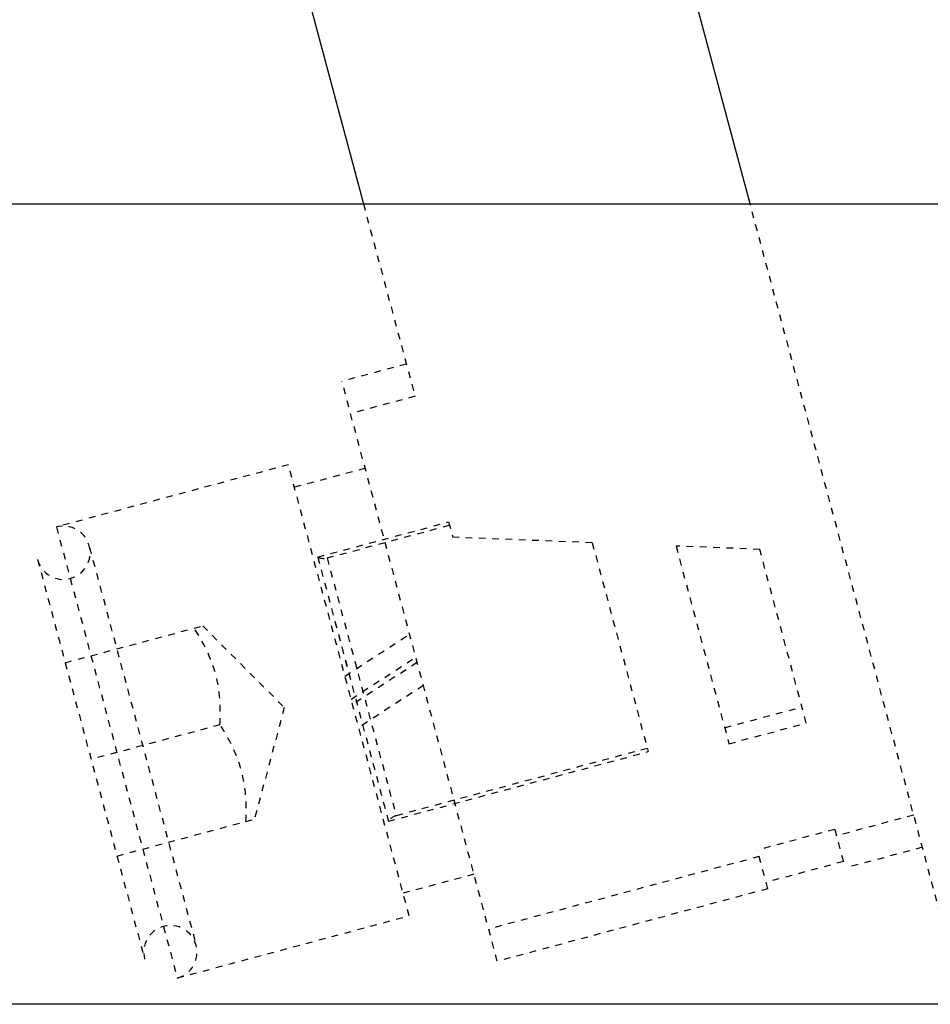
# Model space of a CAD drawing. Header units: millimetres. Extents: x -24622 to 57, y -1603 to 1112.
# Tile 14 of 219: x -23363 to -23349, y -292 to -278. Entities that reach past the tile are written whole.
import ezdxf

# ---------------------------------------------------------------- set-up
doc = ezdxf.new("R2010")
doc.units = ezdxf.units.MM
doc.linetypes.add('HIDDEN', pattern=[0.2, 0.1, -0.1])
doc.layers.add('DEFAULT_2', color=8, linetype='HIDDEN')

msp = doc.modelspace()

# ---------------------------------------------------------------- linework, layer by layer
at = {"color": 7, "linetype": 'Continuous'}
for p, q in [((-23351.916, -280.275), (-23367.725, -221.275)), ((-23360.823, -268.671), (-23357.714, -280.275)), ((-23376.094, -280.275), (-23349.094, -280.275)), ((-23256.094, -292.275), (-23376.094, -292.275))]:
    msp.add_line(p, q, dxfattribs=at)
at = {"layer": 'DEFAULT_2', "color": 8, "linetype": 'HIDDEN'}
for p, q in [((-23357.714, -280.275), (-23356.94, -283.16)), ((-23348.701, -292.275), (-23351.916, -280.275)), ((-23357.07, -282.677), (-23358.036, -282.936)), ((-23355.706, -291.63), (-23358.036, -282.936)), ((-23356.94, -283.16), (-23357.906, -283.419)), ((-23358.839, -284.187), (-23362.317, -285.119)), ((-23357.028, -290.948), (-23358.839, -284.187)), ((-23357.686, -284.24), (-23358.749, -284.525)), ((-23362.317, -285.119), (-23360.505, -291.88)), ((-23358.399, -285.57), (-23356.436, -285.044)), ((-23358.258, -285.584), (-23356.423, -285.092)), ((-23356.436, -285.044), (-23356.374, -285.273)), ((-23354.282, -285.356), (-23356.374, -285.273)), ((-23361.821, -285.423), (-23360.228, -291.368)), ((-23354.282, -285.356), (-23353.443, -288.487)), ((-23351.77, -285.455), (-23353.026, -285.405)), ((-23353.026, -285.405), (-23352.232, -288.369)), ((-23358.399, -285.57), (-23357.338, -289.53)), ((-23358.258, -285.584), (-23357.223, -289.448)), ((-23351.073, -288.059), (-23351.77, -285.455)), ((-23362.6, -285.608), (-23360.995, -291.597)), ((-23362.186, -287.154), (-23360.124, -286.602)), ((-23360.124, -286.602), (-23358.9, -287.826)), ((-23358.141, -286.531), (-23357.932, -287.313)), ((-23357.991, -287.355), (-23357.021, -286.725)), ((-23357.898, -287.7), (-23356.928, -287.07)), ((-23356.907, -287.15), (-23357.877, -287.78)), ((-23356.814, -287.495), (-23357.784, -288.125)), ((-23358.9, -287.826), (-23359.348, -289.499)), ((-23352.297, -288.128), (-23351.137, -287.817)), ((-23359.865, -288.085), (-23361.797, -288.603)), ((-23352.232, -288.369), (-23351.073, -288.059)), ((-23357.338, -289.53), (-23353.443, -288.487)), ((-23353.456, -288.438), (-23357.223, -289.448)), ((-23361.409, -290.052), (-23359.348, -289.499)), ((-23349.461, -289.438), (-23350.62, -289.749)), ((-23350.646, -289.652), (-23351.805, -289.963)), ((-23350.646, -289.652), (-23350.49, -290.232)), ((-23351.65, -290.542), (-23351.805, -289.963)), ((-23349.331, -289.921), (-23350.49, -290.232)), ((-23351.779, -290.06), (-23355.836, -291.147)), ((-23350.516, -290.135), (-23351.675, -290.446)), ((-23356.056, -290.326), (-23357.118, -290.61)), ((-23351.65, -290.542), (-23355.706, -291.63)), ((-23360.505, -291.88), (-23357.028, -290.948))]:
    msp.add_line(p, q, dxfattribs=at)
for centre, radius, start, end in [((-23362.213, -285.505), 0.4, 195, 105), ((-23358.31, -285.391), 0.2, 243.5932, 285), ((-23357.171, -289.641), 0.2, 105, 146.4096), ((-23360.609, -291.494), 0.4, 285, 195)]:
    msp.add_arc(centre, radius, start, end, dxfattribs=at)
at = {"layer": 'DEFAULT_2', "color": 8, "linetype": 'HIDDEN', "start_tangent": (0.059915, 0.998203), "end_tangent": (-0.55099, 0.834512)}
for points in [[(-23359.865, -288.085), (-23359.93, -287.326), (-23360.254, -286.636)], [(-23359.477, -289.534), (-23359.542, -288.775), (-23359.865, -288.085)]]:
    msp.add_spline(points, degree=3, dxfattribs=at)

doc.saveas('drawing.dxf')
